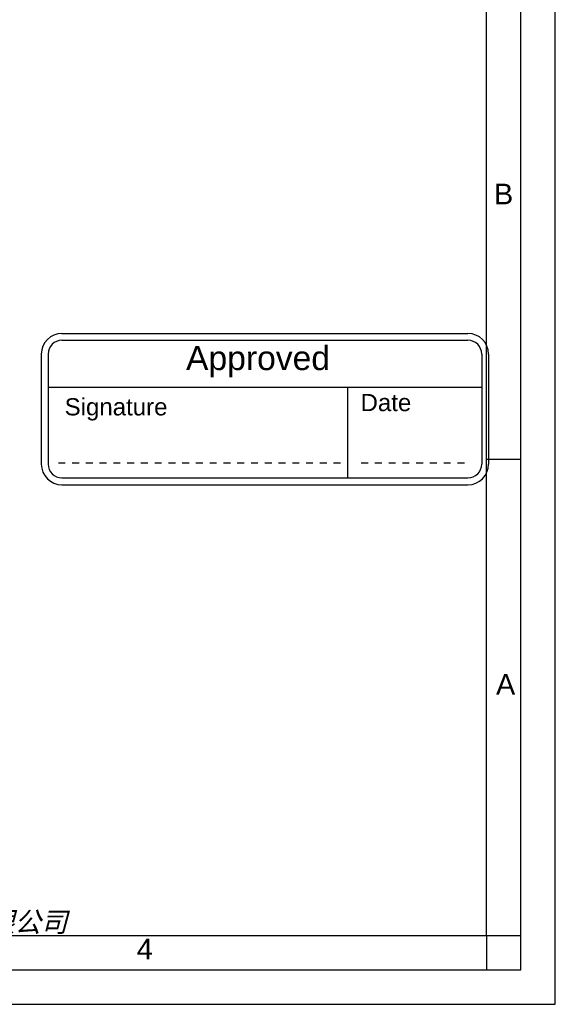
# Model space of a CAD drawing. Header units: millimetres. Extents: x 0 to 420, y 0 to 297.
# Tile 37 of 44: x 342 to 420, y 0 to 143. Entities that reach past the tile are written whole.
import ezdxf

# ---------------------------------------------------------------- set-up
doc = ezdxf.new("R2010")
doc.units = ezdxf.units.MM
doc.header["$LTSCALE"] = 23.1
doc.layers.get('0').update_dxf_attribs({"linetype": 'CONTINUOUS'})
doc.layers.add('DETAIL', color=7, linetype='CONTINUOUS')
doc.styles.add('TEXTSTYLE_10', font='arial.ttf')
doc.styles.add('TEXTSTYLE_2', font='arial.ttf')
doc.styles.add('TEXTSTYLE_7', font='txt')

# ---------------------------------------------------------------- blocks, each defined once
blk = doc.blocks.new('LOGO_PHASE_NINGBO_BL1', base_point=(320.75, 22.5))
at = {"color": 2, "linetype": 'CONTINUOUS', "style": 'TEXTSTYLE_7', "oblique": 15}
blk.add_text('宁波菲仕电机技术有限公司', height=2.9513, dxfattribs=at).set_placement((303.04, 10.5))
blk = doc.blocks.new('APPROVED_BL4', base_point=(377.81, 86.52))
at = {"layer": 'DETAIL', "color": 1, "linetype": 'CONTINUOUS'}
for p, q in [((348.31, 97.52), (407.31, 97.52)), ((348.31, 96.52), (407.31, 96.52)), ((345.31, 94.52), (345.31, 78.52)), ((346.31, 94.52), (346.31, 78.52)), ((409.31, 94.52), (409.31, 78.52)), ((410.31, 94.52), (410.31, 78.52)), ((346.31, 89.7), (409.31, 89.7)), ((389.79, 89.7), (389.79, 76.52)), ((347.79, 78.73), (348.79, 78.73)), ((349.79, 78.73), (350.79, 78.73)), ((351.79, 78.73), (352.79, 78.73)), ((353.79, 78.73), (354.79, 78.73)), ((355.79, 78.73), (356.79, 78.73)), ((357.79, 78.73), (358.79, 78.73)), ((359.79, 78.73), (360.79, 78.73)), ((361.79, 78.73), (362.79, 78.73)), ((363.79, 78.73), (364.79, 78.73)), ((365.79, 78.73), (366.79, 78.73)), ((367.79, 78.73), (368.79, 78.73)), ((369.79, 78.73), (370.79, 78.73)), ((371.79, 78.73), (372.79, 78.73)), ((373.79, 78.73), (374.79, 78.73)), ((375.79, 78.73), (376.79, 78.73)), ((377.79, 78.73), (378.79, 78.73)), ((379.79, 78.73), (380.79, 78.73)), ((381.79, 78.73), (382.79, 78.73)), ((383.79, 78.73), (384.79, 78.73)), ((385.79, 78.73), (386.79, 78.73)), ((387.79, 78.73), (388.79, 78.73)), ((391.79, 78.73), (392.79, 78.73)), ((393.79, 78.73), (394.79, 78.73)), ((395.79, 78.73), (396.79, 78.73)), ((397.79, 78.73), (398.79, 78.73)), ((399.79, 78.73), (400.79, 78.73)), ((401.79, 78.73), (402.79, 78.73)), ((403.79, 78.73), (404.79, 78.73)), ((405.79, 78.73), (406.79, 78.73)), ((348.31, 76.52), (407.31, 76.52)), ((348.31, 75.52), (407.31, 75.52))]:
    blk.add_line(p, q, dxfattribs=at)
for centre, radius, start, end in [((348.31, 94.52), 3, 90, 180), ((407.31, 94.52), 3, 0, 90), ((348.31, 94.52), 2, 90, 180), ((407.31, 94.52), 2, 0, 90), ((348.31, 78.52), 3, 180, 270), ((348.31, 78.52), 2, 180, 270), ((407.31, 78.52), 3, 270, 360), ((407.31, 78.52), 2, 270, 360)]:
    blk.add_arc(centre, radius, start, end, dxfattribs=at)
at = {"layer": 'DETAIL', "color": 2, "linetype": 'CONTINUOUS', "style": 'TEXTSTYLE_10'}
for s, height, p in [('Approved', 3.5, (366.34, 92.19)), ('Signature', 2.5, (348.7, 85.6)), ('Date', 2.5, (391.7, 86.22))]:
    blk.add_text(s, height=height, dxfattribs=at).set_placement(p)

msp = doc.modelspace()

# ---------------------------------------------------------------- linework, layer by layer
at = {"color": 2, "linetype": 'CONTINUOUS'}
for p, q in [((420, 0), (420, 297)), ((415, 5), (415, 292)), ((410, 79.25), (415, 79.25)), ((410.00278, 10.01538), (410.00278, 5.01538)), ((410.00841, 9.99683), (415.00841, 9.99683)), ((20, 5), (415, 5)), ((237.25, 0), (420, 0))]:
    msp.add_line(p, q, dxfattribs=at)
at = {"color": 7, "linetype": 'CONTINUOUS'}
for p, q in [((410, 10), (410, 287)), ((25, 10), (410, 10))]:
    msp.add_line(p, q, dxfattribs=at)

# ---------------------------------------------------------------- block references
at = {"color": 2, "linetype": 'CONTINUOUS'}
msp.add_blockref('LOGO_PHASE_NINGBO_BL1', (320.75, 22.49989), dxfattribs=at)
at = {"layer": 'DETAIL', "color": 2, "linetype": 'CONTINUOUS'}
msp.add_blockref('APPROVED_BL4', (377.80701, 86.51807), dxfattribs=at)

# ---------------------------------------------------------------- texts
at = {"color": 2, "linetype": 'CONTINUOUS', "char_height": 3, "attachment_point": 1, "line_spacing_factor": 0.9, "style": 'TEXTSTYLE_2'}
for s, insert, width in [('B', (411.08948, 119.28251), 2.7881041), ('A', (411.3869, 47.99854), 2.7881041), ('4', (359.18334, 9.53753), 2.330855)]:
    msp.add_mtext(s, dxfattribs=dict(at, insert=insert, width=width))

doc.saveas('drawing.dxf')
